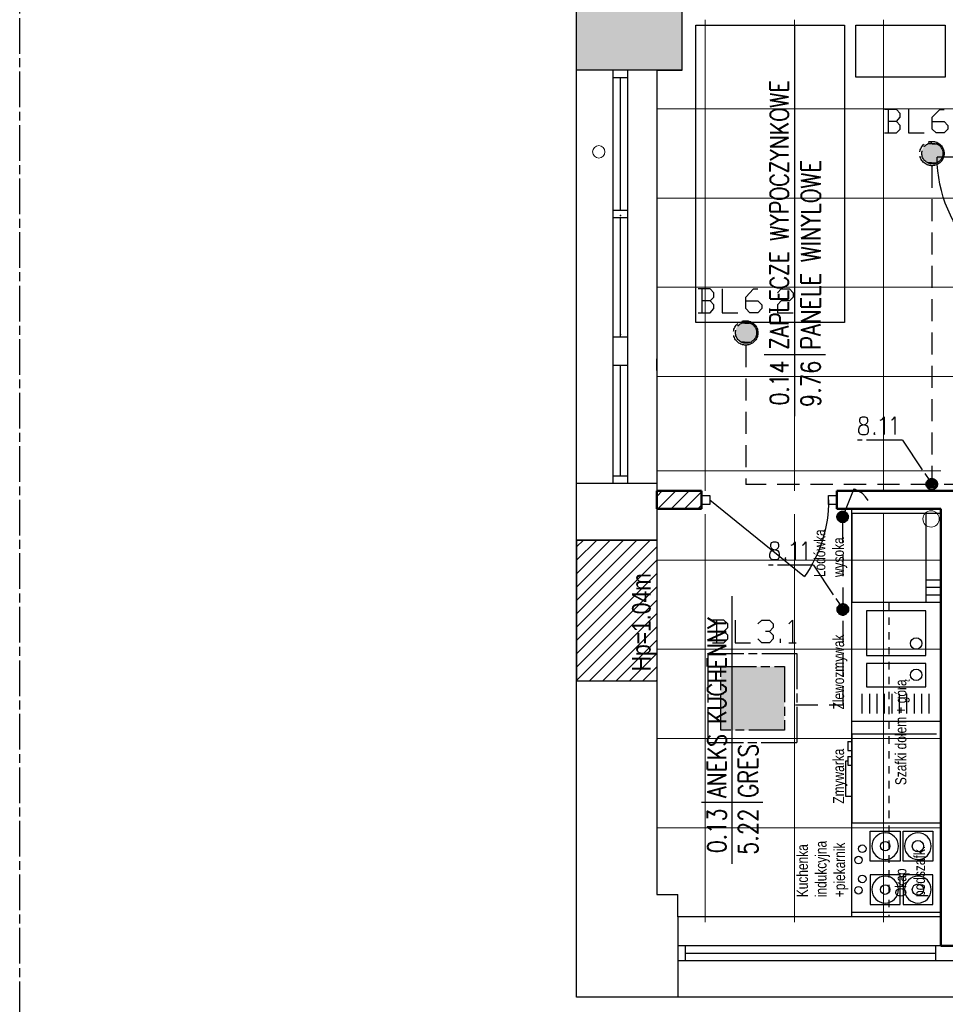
# Model space of a CAD drawing. Header units: millimetres. Extents: x 282377 to 1404227, y -783705 to 1038705.
# Tile 176 of 243: x 384150 to 384773, y 7166 to 7828. Entities that reach past the tile are written whole.
import ezdxf
from ezdxf.enums import TextEntityAlignment as Align

# ---------------------------------------------------------------- set-up
doc = ezdxf.new("R2010")
doc.units = ezdxf.units.MM
doc.linetypes.add('0.5_0.5', pattern=[1, 0.5, -0.5])
doc.linetypes.add('ACAD_ISO08W100', pattern=[36, 24, -3, 6, -3])
doc.layers.add('!!ELEKTRYKA', color=7, linetype='Continuous')
doc.styles.add('BIKTC', font='bikromsw.shx', dxfattribs={"width": 0.8})
doc.styles.add('BIKTS', font='bikromsw.shx', dxfattribs={"width": 0.85})
doc.styles.add('ROMANS', font='romans', dxfattribs={"width": 0.7})

# ---------------------------------------------------------------- blocks, each defined once
blk = doc.blocks.new('jamb')
blk.add_lwpolyline([(-0.5, -0.5), (-0.5, 0.5), (0.5, 0.5), (0.5, -0.5)], close=True)
blk = doc.blocks.new('dr1h901')
at = {"color": 7}
blk.add_line((-0.5, 0), (-0.5, 1), dxfattribs=at)
blk.add_line((0, 0.3622), (0, -0.2655))
blk.add_arc((-0.5, 0), 1, 0, 90, dxfattribs=at)
blk = doc.blocks.new('bikmet')
blk.add_line((0, 1.65), (0, -1.65))
at = {"style": 'ROMANS', "width": 0.8}
blk.add_attdef('NRPOM', text='', height=1, dxfattribs=at).set_placement((-0.333, 0.333), align=Align.RIGHT)
blk.add_attdef('NWAPOM', (0.25, 0.333), '', height=1, dxfattribs=at)
blk.add_attdef('RAREA', text='', height=1.042, dxfattribs=at).set_placement((-0.333, -0.333), align=Align.TOP_RIGHT)
blk.add_attdef('PODLOGA', text='', height=1.042, dxfattribs=at).set_placement((0.25, -0.333), align=Align.TOP_LEFT)

msp = doc.modelspace()

# ---------------------------------------------------------------- hatches: boundary and pattern name
at = {"layer": '!!ELEKTRYKA'}
h = msp.add_hatch(color=252, dxfattribs=at)
h.dxf.hatch_style = 1
h.paths.add_polyline_path([(384595.7, 7840.62), (384524.7, 7840.62), (384524.7, 7794.12), (384578.7, 7794.12), (384595.7, 7794.12)])

# ---------------------------------------------------------------- linework, layer by layer
at = {"layer": '!!ELEKTRYKA', "color": 252}
for p, q in [((384524.7, 7478.12), (384524.7, 9640.62)), ((384595.7, 7794.12), (384595.7, 7840.62)), ((384604.9, 7624.38), (384604.9, 7824.38)), ((384604.9, 7824.38), (384704.9, 7824.38)), ((384704.9, 7824.38), (384704.9, 7624.38)), ((384712.6, 7824.38), (384772.6, 7824.38)), ((384712.6, 7789.38), (384712.6, 7824.38)), ((384772.6, 7824.38), (384772.6, 7789.38)), ((384578.7, 7794.12), (384524.7, 7794.12)), ((384549.2, 7516.12), (384549.2, 7794.12)), ((384559.2, 7794.12), (384549.2, 7794.12)), ((384559.2, 7789.12), (384549.2, 7789.12)), ((384554.2, 7699.87), (384554.2, 7789.12)), ((384559.2, 7516.12), (384559.2, 7794.12)), ((384595.7, 7794.12), (384578.7, 7794.12)), ((384578.7, 7794.12), (384578.7, 7478.12)), ((384578.7, 7794.12), (384595.7, 7794.12)), ((384772.6, 7789.38), (384712.6, 7789.38)), ((384559.2, 7699.87), (384549.2, 7699.87)), ((384559.2, 7694.87), (384549.2, 7694.87)), ((384554.2, 7614.62), (384554.2, 7694.87)), ((384704.9, 7624.38), (384604.9, 7624.38)), ((384559.2, 7614.62), (384549.2, 7614.62)), ((384578.7, 7592.12), (384578.7, 7600.12)), ((384559.2, 7595.62), (384549.2, 7595.62)), ((384554.2, 7521.12), (384554.2, 7595.62)), ((384559.2, 7521.12), (384549.2, 7521.12)), ((384578.7, 7516.12), (384524.7, 7516.12)), ((384578.7, 7516.12), (384578.7, 7511.12)), ((384694.2, 7502.12), (384694.2, 7508.12)), ((384694.2, 7508.12), (384699.7, 7508.12)), ((384699.7, 7508.12), (384699.7, 7502.12)), ((384699.7, 7502.12), (384694.2, 7502.12)), ((384709.7, 7224.62), (384709.7, 7499.12)), ((384709.7, 7436.12), (384709.7, 7496.12)), ((384709.7, 7496.12), (384769.7, 7496.12)), ((384709.7, 7496.12), (384709.7, 7436.12)), ((384759.7, 7436.12), (384759.7, 7496.12)), ((384578.7, 7478.12), (384524.7, 7478.12)), ((384524.7, 7478.12), (384524.7, 7383.12)), ((384524.7, 7478.12), (384578.7, 7478.12)), ((384524.7, 7383.12), (384524.7, 7478.12)), ((384578.7, 7478.12), (384578.7, 7383.12)), ((384578.7, 7478.12), (384578.7, 7383.12)), ((384769.7, 7451.12), (384759.7, 7451.12)), ((384769.7, 7446.12), (384759.7, 7446.12)), ((384769.7, 7441.12), (384759.7, 7441.12)), ((384769.7, 7436.12), (384709.7, 7436.12)), ((384719.56, 7430.56), (384719.56, 7400.56)), ((384759.56, 7430.56), (384719.56, 7430.56)), ((384759.56, 7400.56), (384759.56, 7430.56)), ((384719.56, 7400.56), (384759.56, 7400.56)), ((384719.56, 7395.01), (384719.56, 7379.4)), ((384759.56, 7395.01), (384719.56, 7395.01)), ((384759.56, 7379.4), (384759.56, 7395.01)), ((384524.7, 7170.62), (384524.7, 7383.12)), ((384578.7, 7383.12), (384524.7, 7383.12)), ((384578.7, 7383.12), (384524.7, 7383.12)), ((384578.7, 7383.12), (384578.7, 7239.62)), ((384719.56, 7379.4), (384759.56, 7379.4)), ((384716.64, 7374.66), (384716.64, 7361.49)), ((384721.64, 7374.66), (384721.64, 7361.49)), ((384726.64, 7374.66), (384726.64, 7361.49)), ((384731.64, 7374.66), (384731.64, 7361.49)), ((384736.64, 7374.66), (384736.64, 7361.49)), ((384741.64, 7374.66), (384741.64, 7361.49)), ((384746.64, 7374.66), (384746.64, 7361.49)), ((384751.64, 7374.66), (384751.64, 7361.49)), ((384756.64, 7374.66), (384756.64, 7361.49)), ((384761.64, 7374.66), (384761.64, 7361.49)), ((384769.7, 7356.12), (384709.7, 7356.12)), ((384766.7, 7347.62), (384709.7, 7347.62)), ((384709.7, 7347.62), (384709.7, 7287.62)), ((384707.2, 7342.62), (384709.7, 7342.62)), ((384707.2, 7342.62), (384707.2, 7336.62)), ((384707.2, 7336.62), (384709.7, 7336.62)), ((384707.2, 7332.62), (384709.7, 7332.62)), ((384707.2, 7332.62), (384707.2, 7326.62)), ((384705.7, 7305.62), (384705.7, 7329.62)), ((384705.7, 7329.62), (384707.2, 7329.62)), ((384707.2, 7326.62), (384709.7, 7326.62)), ((384709.7, 7305.62), (384705.7, 7305.62)), ((384769.7, 7287.62), (384709.7, 7287.62)), ((384769.7, 7287.62), (384709.7, 7287.62)), ((384722.24, 7262.24), (384722.24, 7282.24)), ((384722.24, 7282.24), (384742.24, 7282.24)), ((384742.24, 7282.24), (384742.24, 7262.24)), ((384744.24, 7262.24), (384744.24, 7282.24)), ((384744.24, 7282.24), (384764.24, 7282.24)), ((384764.24, 7282.24), (384764.24, 7262.24)), ((384742.24, 7262.24), (384722.24, 7262.24)), ((384764.24, 7262.24), (384744.24, 7262.24)), ((384742.24, 7252.99), (384722.24, 7252.99)), ((384722.24, 7252.99), (384722.24, 7232.99)), ((384742.24, 7232.99), (384742.24, 7252.99)), ((384764.24, 7252.99), (384744.24, 7252.99)), ((384744.24, 7252.99), (384744.24, 7232.99)), ((384764.24, 7232.99), (384764.24, 7252.99)), ((384578.7, 7239.62), (384592.7, 7239.62)), ((384592.7, 7224.62), (384592.7, 7239.62)), ((384722.24, 7232.99), (384742.24, 7232.99)), ((384744.24, 7232.99), (384764.24, 7232.99)), ((384769.7, 7227.62), (384709.7, 7227.62)), ((384769.7, 7227.62), (384709.7, 7227.62)), ((384769.7, 7224.62), (384592.7, 7224.62)), ((384592.7, 7224.62), (384592.7, 7170.62)), ((384592.7, 7205.12), (384592.7, 7195.12)), ((385148.2, 7205.12), (384592.7, 7205.12)), ((384597.7, 7205.12), (384597.7, 7195.12)), ((384766.2, 7200.12), (384597.7, 7200.12)), ((384766.2, 7195.12), (384766.2, 7205.12)), ((385148.2, 7195.12), (384592.7, 7195.12)), ((385985.7, 7170.62), (384524.7, 7170.62))]:
    msp.add_line(p, q, dxfattribs=at)
at = {"layer": '!!ELEKTRYKA', "color": 252, "lineweight": 15, "ltscale": 15}
for p, q in [((384611.2, 7828.12), (384611.2, 7511.12)), ((384671.2, 7828.12), (384671.2, 7511.12)), ((384731.2, 7828.12), (384731.2, 7511.12)), ((384851.2, 7768.12), (384578.7, 7768.12)), ((384851.2, 7708.12), (384578.7, 7708.12)), ((384851.2, 7648.12), (384578.7, 7648.12)), ((384951.7, 7588.12), (384578.7, 7588.12)), ((384769.7, 7524.62), (384578.7, 7524.62)), ((384611.2, 7495.62), (384611.2, 7221.12)), ((384671.2, 7495.62), (384671.2, 7221.12)), ((384731.2, 7495.62), (384731.2, 7221.12)), ((384769.7, 7464.62), (384578.7, 7464.62)), ((384769.7, 7404.62), (384578.7, 7404.62)), ((384769.7, 7344.62), (384578.7, 7344.62)), ((384769.7, 7284.62), (384578.7, 7284.62))]:
    msp.add_line(p, q, dxfattribs=at)
at = {"layer": '!!ELEKTRYKA', "color": 7}
for p, q in [((384671.47, 7561.51), (384671.47, 7823.92)), ((384629.36, 7260.3), (384629.36, 7440.44))]:
    msp.add_line(p, q, dxfattribs=at)
at = {"layer": '!!ELEKTRYKA', "color": 252, "lineweight": 50}
for p, q in [((384578.7, 7511.12), (384608.7, 7511.12)), ((384578.7, 7511.12), (384578.7, 7499.12)), ((384608.7, 7499.12), (384608.7, 7511.12)), ((384699.7, 7511.12), (384789.7, 7511.12)), ((384699.7, 7499.12), (384699.7, 7511.12)), ((384578.7, 7499.12), (384608.7, 7499.12)), ((384699.7, 7499.12), (384769.7, 7499.12)), ((384769.7, 7205.12), (384769.7, 7499.12)), ((384769.7, 7205.12), (384781.7, 7205.12))]:
    msp.add_line(p, q, dxfattribs=at)
at = {"layer": '!!ELEKTRYKA', "color": 252, "linetype": 'Continuous', "lineweight": 18}
for p, q in [((384578.7, 7507.48), (384582.33, 7511.12)), ((384579.31, 7499.12), (384591.31, 7511.12)), ((384588.29, 7499.12), (384600.29, 7511.12)), ((384597.27, 7499.12), (384608.7, 7510.54)), ((384606.25, 7499.12), (384608.7, 7501.56)), ((384524.7, 7473.47), (384529.34, 7478.12)), ((384524.7, 7464.49), (384538.32, 7478.12)), ((384524.7, 7455.51), (384547.3, 7478.12)), ((384524.7, 7446.53), (384556.28, 7478.12)), ((384524.7, 7437.55), (384565.26, 7478.12)), ((384524.7, 7428.57), (384574.24, 7478.12)), ((384524.7, 7419.59), (384578.7, 7473.59)), ((384524.7, 7410.61), (384578.7, 7464.61)), ((384524.7, 7401.63), (384578.7, 7455.63)), ((384524.7, 7392.65), (384578.7, 7446.65)), ((384524.7, 7383.67), (384578.7, 7437.67)), ((384533.12, 7383.12), (384578.7, 7428.69)), ((384542.1, 7383.12), (384578.7, 7419.71)), ((384551.08, 7383.12), (384578.7, 7410.73)), ((384560.06, 7383.12), (384578.7, 7401.75)), ((384569.04, 7383.12), (384578.7, 7392.77)), ((384578.03, 7383.12), (384578.7, 7383.79))]:
    msp.add_line(p, q, dxfattribs=at)
at = {"layer": '!!ELEKTRYKA', "color": 252, "lineweight": 20}
for p, q in [((384608.7, 7511.12), (384608.7, 7499.12)), ((384699.7, 7511.12), (384699.7, 7499.12))]:
    msp.add_line(p, q, dxfattribs=at)
at = {"layer": '!!ELEKTRYKA', "color": 252, "extrusion": (0, 0, -1)}
msp.add_line((384614.2, 7505.12), (384677.96, 7453.55), dxfattribs=at)
at = {"layer": '!!ELEKTRYKA', "color": 252, "lineweight": 0}
msp.add_line((384769.7, 7436.12), (384769.7, 7496.12), dxfattribs=at)
at = {"layer": '!!ELEKTRYKA', "color": 252, "linetype": '0.5_0.5', "ltscale": 10}
msp.add_line((384734.7, 7436.12), (384734.7, 7224.62), dxfattribs=at)
at = {"layer": '!!ELEKTRYKA', "color": 7, "linetype": 'ACAD_ISO08W100', "lineweight": -3}
msp.add_lwpolyline([(384150.04, 10317.09), (387980.04, 10317.09), (387980.04, 6257.21), (384150.04, 6257.21)], close=True, dxfattribs=at)
at = {"layer": '!!ELEKTRYKA', "color": 5, "linetype": 'ACAD_ISO08W100', "lineweight": -3}
for points in [[(384739.78, 7759.6), (384742.34, 7762.56), (384742.34, 7765.1), (384739.78, 7767.64), (384731.74, 7767.64)], [(384734.23, 7767.65), (384734.23, 7751.98)], [(384747.82, 7767.64), (384747.82, 7751.98), (384758.4, 7751.98)], [(384763.9, 7759.6), (384771.91, 7759.6), (384774.46, 7757.06), (384774.46, 7754.52), (384771.91, 7751.98), (384766.45, 7751.98), (384763.9, 7754.52), (384763.9, 7762.57), (384769, 7767.64), (384771.91, 7767.64)], [(384731.74, 7751.98), (384739.78, 7751.98), (384742.34, 7754.52), (384742.34, 7757.06), (384739.78, 7759.6), (384734.3, 7759.6)], [(384763.69, 7729.9), (384763.69, 7715.08)], [(384763.69, 7707.46), (384763.69, 7692.64)], [(384763.69, 7685.02), (384763.69, 7670.2)], [(384763.69, 7662.58), (384763.69, 7647.77)], [(384614.48, 7638.94), (384616.99, 7641.48), (384616.99, 7644.45), (384614.48, 7646.99), (384606.43, 7646.99)], [(384608.98, 7646.99), (384608.98, 7630.9)], [(384622.51, 7646.99), (384622.51, 7630.91), (384633.12, 7630.91)], [(384638.59, 7638.95), (384646.61, 7638.95), (384649.19, 7636.41), (384649.19, 7633.87), (384646.61, 7630.9), (384641.16, 7630.9), (384638.59, 7633.87), (384638.59, 7641.49), (384643.67, 7646.99), (384646.61, 7646.99)], [(384659.77, 7644.45), (384662.34, 7646.99), (384667.78, 7646.99), (384670.35, 7644.45), (384670.35, 7641.49), (384667.78, 7638.95), (384662.34, 7638.95), (384659.77, 7636.4), (384659.77, 7630.91), (384670.35, 7630.91)], [(384606.43, 7630.9), (384614.48, 7630.9), (384616.99, 7633.86), (384616.99, 7636.4), (384614.48, 7638.94), (384608.94, 7638.94)], [(384763.69, 7640.15), (384763.69, 7625.33)], [(384654.67, 7630.9), (384654.67, 7633.87)], [(384763.69, 7617.71), (384763.69, 7602.89)], [(384638.39, 7609.25), (384638.39, 7594.43)], [(384763.69, 7595.27), (384763.69, 7580.45)], [(384638.39, 7586.81), (384638.39, 7571.99)], [(384763.69, 7572.84), (384763.69, 7558.02)], [(384638.39, 7564.37), (384638.39, 7549.55)], [(384728.96, 7558.86), (384730.22, 7559.29), (384731.49, 7560.98), (384731.49, 7549.13)], [(384736.55, 7558.87), (384737.39, 7559.29), (384738.66, 7560.99), (384738.66, 7549.13)], [(384725.1, 7550.4), (384724.68, 7549.55), (384725.1, 7549.13), (384725.52, 7549.55)], [(384763.69, 7550.4), (384763.69, 7535.58)], [(384743.78, 7545.32), (384713.7, 7545.32)], [(384743.79, 7545.32), (384763.7, 7515.68)], [(384638.39, 7541.94), (384638.39, 7527.12)], [(384763.69, 7527.96), (384763.69, 7515.47)], [(384638.39, 7519.5), (384638.39, 7515.48)], [(384652.07, 7515.48), (384638.39, 7515.48)], [(384674.49, 7515.47), (384659.68, 7515.47)], [(384696.92, 7515.47), (384682.11, 7515.47)], [(384703.8, 7476.31), (384703.8, 7493.66), (384711.44, 7512.71)], [(384719.35, 7515.47), (384704.53, 7515.47)], [(384720.71, 7504.67), (384719.01, 7507.21), (384716.89, 7509.33), (384714.35, 7511.02), (384711.8, 7512.3)], [(384741.77, 7515.47), (384726.96, 7515.47)], [(384764.2, 7515.47), (384749.39, 7515.47)], [(384786.63, 7515.47), (384771.81, 7515.47)], [(384669.08, 7474.78), (384670.35, 7475.21), (384671.62, 7476.9), (384671.62, 7465.05)], [(384676.67, 7474.79), (384677.52, 7475.21), (384678.78, 7476.91), (384678.78, 7465.05)], [(384665.23, 7466.32), (384664.8, 7465.47), (384665.23, 7465.05), (384665.65, 7465.47)], [(384703.8, 7468.69), (384703.8, 7453.87)], [(384683.91, 7461.24), (384653.83, 7461.24)], [(384683.92, 7461.24), (384703.83, 7431.6)], [(384703.8, 7446.25), (384703.8, 7431.43)], [(384623.76, 7416.69), (384626.34, 7419.23), (384626.34, 7421.77), (384623.76, 7424.31), (384616.16, 7424.31)], [(384618.71, 7424.31), (384618.71, 7409.07)], [(384631.41, 7424.31), (384631.41, 7409.07), (384641.58, 7409.07)], [(384646.66, 7421.77), (384649.24, 7424.31), (384654.31, 7424.31), (384656.81, 7421.77), (384656.81, 7419.23), (384654.31, 7416.69), (384651.74, 7416.69)], [(384667.36, 7421.77), (384669.93, 7424.31), (384669.93, 7409.07)], [(384703.8, 7423.81), (384703.8, 7408.99)], [(384616.16, 7409.07), (384623.76, 7409.07), (384626.34, 7411.61), (384626.34, 7414.15), (384623.76, 7416.69), (384618.67, 7416.69)], [(384654.31, 7416.69), (384656.81, 7414.15), (384656.81, 7411.61), (384654.31, 7409.07), (384649.24, 7409.07), (384646.66, 7411.61)], [(384661.84, 7409.07), (384661.84, 7411.62)], [(384667.36, 7409.07), (384672.43, 7409.07)], [(384703.8, 7401.38), (384703.8, 7386.56)], [(384703.8, 7378.94), (384703.8, 7367.16)], [(384686.84, 7367.16), (384672.02, 7367.16)], [(384703.8, 7367.16), (384694.45, 7367.16)]]:
    msp.add_lwpolyline(points, dxfattribs=at)
for points in [[(384716.67, 7560.72), (384715.42, 7560.35), (384714.99, 7559.04), (384714.99, 7557.79), (384715.42, 7556.92), (384716.23, 7556.11), (384718.35, 7555.67), (384719.66, 7555.24), (384720.47, 7553.99), (384720.9, 7552.69), (384720.9, 7551), (384720.47, 7550.13), (384720.03, 7549.32), (384718.79, 7548.89), (384716.67, 7548.89), (384715.42, 7549.32), (384714.99, 7550.13), (384714.55, 7551), (384714.55, 7552.69), (384714.99, 7553.99), (384715.8, 7555.24), (384717.54, 7555.67), (384719.22, 7556.11), (384720.03, 7556.92), (384720.47, 7557.79), (384720.47, 7559.04), (384720.03, 7560.35), (384718.79, 7560.72)], [(384656.79, 7476.64), (384655.55, 7476.27), (384655.11, 7474.96), (384655.11, 7473.71), (384655.55, 7472.84), (384656.36, 7472.03), (384658.48, 7471.59), (384659.78, 7471.16), (384660.59, 7469.91), (384661.03, 7468.61), (384661.03, 7466.92), (384660.59, 7466.05), (384660.16, 7465.24), (384658.91, 7464.81), (384656.79, 7464.81), (384655.55, 7465.24), (384655.11, 7466.05), (384654.68, 7466.92), (384654.68, 7468.61), (384655.11, 7469.91), (384655.92, 7471.16), (384657.67, 7471.59), (384659.35, 7472.03), (384660.16, 7472.84), (384660.59, 7473.71), (384660.59, 7474.96), (384660.16, 7476.27), (384658.91, 7476.64)], [(384706.32, 7428.64), (384705.9, 7428.21), (384705.05, 7427.79), (384704.21, 7427.37), (384703.37, 7427.37), (384702.95, 7427.79), (384702.1, 7427.79), (384701.26, 7428.21), (384700.84, 7429.06), (384700.42, 7429.49), (384700, 7430.33), (384700, 7431.18), (384700, 7431.61), (384700, 7432.45), (384700.42, 7433.3), (384700.84, 7433.72), (384701.26, 7434.57), (384702.1, 7434.99), (384702.53, 7434.99), (384703.37, 7435.41), (384704.21, 7435.41), (384705.05, 7434.99), (384705.48, 7434.99), (384706.32, 7434.57), (384706.74, 7434.14), (384707.16, 7433.3), (384707.64, 7432.45), (384707.64, 7432.03), (384707.64, 7431.18), (384707.64, 7430.33), (384707.16, 7429.49), (384706.74, 7429.06)], [(384613.19, 7401.87), (384672.88, 7401.87), (384672.88, 7341.76), (384613.19, 7341.76)], [(384621.68, 7392.98), (384664.44, 7392.98), (384664.44, 7350.22), (384621.68, 7350.22)]]:
    msp.add_lwpolyline(points, close=True, dxfattribs=at)
at = {"layer": '!!ELEKTRYKA', "color": 252, "lineweight": 20}
msp.add_circle((384539.58, 7739.25), 4.17, dxfattribs=at)
at = {"layer": '!!ELEKTRYKA', "color": 5, "linetype": 'ACAD_ISO08W100', "lineweight": -3}
for centre, radius in [((384763.69, 7738.1), 8.2), ((384763.99, 7738.2), 7.1), ((384638.39, 7617.46), 8.22), ((384638.67, 7617.57), 7.11), ((384763.57, 7515.7), 3.83), ((384763.57, 7515.7), 3.83), ((384703.63, 7493.69), 3.83), ((384703.63, 7493.69), 3.83)]:
    msp.add_circle(centre, radius, dxfattribs=at)
at = {"layer": '!!ELEKTRYKA', "color": 252, "linetype": 'Continuous', "lineweight": 20, "ltscale": 25}
msp.add_circle((384763.11, 7492.34), 5.5, dxfattribs=at)
at = {"layer": '!!ELEKTRYKA', "color": 252}
for centre, radius in [((384753.08, 7408.59), 3.83), ((384753.08, 7387.42), 3.83), ((384716.84, 7270.5), 2.54), ((384732.24, 7272.24), 3.18), ((384754.24, 7272.24), 3.81), ((384714.3, 7262.88), 2.54), ((384716.84, 7250.18), 2.54), ((384714.3, 7242.56), 2.54), ((384732.24, 7242.99), 3.18), ((384754.24, 7242.99), 3.81)]:
    msp.add_circle(centre, radius, dxfattribs=at)
at = {"layer": '!!ELEKTRYKA', "color": 252, "extrusion": (0, 0, -1)}
msp.add_arc((-384604.2, 7505.12), 90, 180, 214.95948, dxfattribs=at)
at = {"layer": '!!ELEKTRYKA', "color": 252}
for centre, start, end in [((384732.24, 7272.24), 90, 270), ((384732.24, 7272.24), 270, 90), ((384754.24, 7272.24), 90, 270), ((384754.24, 7272.24), 270, 90), ((384732.24, 7242.99), 90, 270), ((384732.24, 7242.99), 270, 90), ((384754.24, 7242.99), 90, 270), ((384754.24, 7242.99), 270, 90)]:
    msp.add_arc(centre, 9, start, end, dxfattribs=at)
for p in [(384554.2, 7696.45), (384554.2, 7696.45), (384554.2, 7696.45), (384554.2, 7696.45), (384554.2, 7616.28), (384554.2, 7616.28), (384554.2, 7616.28), (384554.2, 7616.28)]:
    msp.add_point(p, dxfattribs=at)
at = {"layer": '!!ELEKTRYKA', "color": 5, "linetype": 'ACAD_ISO08W100', "lineweight": -3}
for points in [[(384757.99, 7742.25), (384770.23, 7741.4), (384757.55, 7741.4)], [(384758.84, 7743.09), (384769.41, 7742.67), (384757.97, 7742.67)], [(384757.97, 7742.67), (384769.85, 7742.25), (384757.97, 7742.25)], [(384757.97, 7742.67), (384769.41, 7742.67), (384769.85, 7742.25)], [(384757.97, 7742.25), (384769.85, 7742.25), (384770.21, 7741.4)], [(384759.23, 7743.51), (384768.92, 7743.09), (384758.79, 7743.09)], [(384758.79, 7743.09), (384768.92, 7743.09), (384769.36, 7742.67)], [(384759.65, 7743.94), (384768.54, 7743.52), (384759.21, 7743.52)], [(384759.21, 7743.52), (384768.54, 7743.52), (384768.97, 7743.09)], [(384760.13, 7744.35), (384768.14, 7743.93), (384759.69, 7743.93)], [(384759.69, 7743.93), (384768.14, 7743.93), (384768.58, 7743.51)], [(384760.98, 7744.78), (384767.32, 7744.36), (384760.11, 7744.36)], [(384760.11, 7744.36), (384767.32, 7744.36), (384768.12, 7743.93)], [(384761.37, 7745.21), (384766.84, 7744.78), (384760.93, 7744.78)], [(384760.93, 7744.78), (384766.84, 7744.78), (384767.27, 7744.36)], [(384761.35, 7745.21), (384766.01, 7745.21), (384766.89, 7744.79)], [(384757.16, 7740.13), (384770.72, 7739.7), (384756.72, 7739.7)], [(384756.72, 7739.7), (384771.08, 7738.85), (384756.72, 7738.85)], [(384756.72, 7739.7), (384770.72, 7739.7), (384771.08, 7738.85)], [(384756.72, 7738.85), (384771.08, 7738.43), (384756.72, 7738.43)], [(384756.72, 7738.85), (384771.08, 7738.85), (384771.08, 7738.43)], [(384756.72, 7738.43), (384771.08, 7737.58), (384756.72, 7737.58)], [(384756.72, 7738.43), (384771.08, 7738.43), (384771.08, 7737.58)], [(384756.72, 7737.58), (384770.72, 7736.74), (384756.72, 7736.74)], [(384756.72, 7737.58), (384771.08, 7737.58), (384770.72, 7736.74)], [(384756.72, 7736.74), (384770.72, 7736.31), (384757.16, 7736.31)], [(384756.72, 7736.74), (384770.72, 7736.74), (384770.72, 7736.31)], [(384757.58, 7741.4), (384770.26, 7740.98), (384757.14, 7740.98)], [(384757.14, 7740.98), (384770.7, 7740.12), (384757.14, 7740.12)], [(384757.14, 7740.98), (384770.26, 7740.98), (384770.7, 7740.12)], [(384757.14, 7740.12), (384770.7, 7740.12), (384770.7, 7739.7)], [(384757.14, 7736.32), (384770.26, 7735.47), (384757.14, 7735.47)], [(384757.14, 7736.32), (384770.7, 7736.32), (384770.26, 7735.47)], [(384757.14, 7735.47), (384770.26, 7735.05), (384757.58, 7735.05)], [(384757.14, 7735.47), (384770.26, 7735.47), (384770.26, 7735.05)], [(384757.55, 7741.4), (384770.23, 7741.4), (384770.23, 7740.97)], [(384757.55, 7735.04), (384769.8, 7734.2), (384757.99, 7734.2)], [(384757.55, 7735.04), (384770.23, 7735.04), (384769.8, 7734.2)], [(384757.97, 7734.2), (384769.41, 7733.78), (384757.97, 7733.78)], [(384757.97, 7734.2), (384769.85, 7734.2), (384769.41, 7733.78)], [(384757.97, 7733.78), (384768.97, 7733.36), (384758.84, 7733.36)], [(384757.97, 7733.78), (384769.41, 7733.78), (384768.97, 7733.36)], [(384758.79, 7733.35), (384768.56, 7732.93), (384759.23, 7732.93)], [(384758.79, 7733.35), (384768.92, 7733.35), (384768.56, 7732.93)], [(384759.21, 7732.93), (384768.1, 7732.51), (384759.65, 7732.51)], [(384759.21, 7732.93), (384768.54, 7732.93), (384768.1, 7732.51)], [(384759.69, 7732.5), (384767.34, 7732.08), (384760.13, 7732.08)], [(384759.69, 7732.5), (384768.14, 7732.5), (384767.34, 7732.08)], [(384760.11, 7732.08), (384766.88, 7731.65), (384760.98, 7731.65)], [(384760.11, 7732.08), (384767.32, 7732.08), (384766.88, 7731.65)], [(384761.35, 7731.66), (384765.57, 7731.24), (384762.22, 7731.24)], [(384761.35, 7731.66), (384766.01, 7731.66), (384765.57, 7731.24)], [(384633.92, 7622.86), (384643.64, 7622.44), (384633.48, 7622.44)], [(384634.34, 7623.28), (384643.17, 7622.86), (384633.89, 7622.86)], [(384633.89, 7622.86), (384643.17, 7622.86), (384643.62, 7622.44)], [(384634.82, 7623.7), (384642.85, 7623.28), (384634.38, 7623.28)], [(384634.38, 7623.28), (384642.85, 7623.28), (384643.29, 7622.86)], [(384635.68, 7624.13), (384642.01, 7623.7), (384634.79, 7623.7)], [(384634.79, 7623.7), (384642.01, 7623.7), (384642.82, 7623.28)], [(384635.62, 7624.13), (384641.51, 7624.13), (384641.95, 7623.71)], [(384636.92, 7624.56), (384640.67, 7624.13), (384636.03, 7624.13)], [(384636.86, 7624.56), (384640.25, 7624.56), (384640.69, 7624.13)], [(384631.85, 7619.47), (384645.41, 7618.62), (384631.41, 7618.62)], [(384631.41, 7618.62), (384645.78, 7618.2), (384631.41, 7618.2)], [(384631.41, 7618.62), (384645.41, 7618.62), (384645.78, 7618.2)], [(384631.41, 7618.2), (384645.78, 7617.35), (384631.41, 7617.35)], [(384631.41, 7618.2), (384645.78, 7618.2), (384645.78, 7617.35)], [(384631.41, 7617.35), (384645.78, 7616.93), (384631.41, 7616.93)], [(384631.41, 7617.35), (384645.78, 7617.35), (384645.78, 7616.93)], [(384631.41, 7616.93), (384645.41, 7616.09), (384631.41, 7616.09)], [(384631.41, 7616.93), (384645.78, 7616.93), (384645.41, 7616.09)], [(384631.41, 7616.09), (384645.41, 7615.66), (384631.85, 7615.66)], [(384631.41, 7616.09), (384645.41, 7616.09), (384645.41, 7615.66)], [(384632.27, 7620.74), (384644.94, 7620.32), (384631.82, 7620.32)], [(384631.82, 7620.32), (384645.38, 7619.48), (384631.82, 7619.48)], [(384631.82, 7620.32), (384644.94, 7620.32), (384645.38, 7619.48)], [(384631.82, 7619.48), (384645.38, 7619.48), (384645.38, 7618.63)], [(384632.68, 7621.17), (384644.91, 7620.74), (384632.24, 7620.74)], [(384632.24, 7620.74), (384644.91, 7620.74), (384644.91, 7620.32)], [(384633.46, 7622.44), (384644.07, 7622.02), (384632.65, 7622.02)], [(384632.65, 7622.02), (384644.51, 7621.17), (384632.65, 7621.17)], [(384632.65, 7622.02), (384644.07, 7622.02), (384644.51, 7621.17)], [(384632.65, 7621.17), (384644.51, 7621.17), (384644.95, 7620.74)], [(384633.48, 7622.44), (384643.64, 7622.44), (384644.09, 7622.02)], [(384631.82, 7615.66), (384644.94, 7614.81), (384631.82, 7614.81)], [(384631.82, 7615.66), (384645.38, 7615.66), (384644.94, 7614.81)], [(384631.82, 7614.81), (384644.94, 7614.39), (384632.27, 7614.39)], [(384631.82, 7614.81), (384644.94, 7614.81), (384644.94, 7614.39)], [(384632.24, 7614.39), (384644.54, 7613.55), (384632.68, 7613.55)], [(384632.24, 7614.39), (384644.91, 7614.39), (384644.54, 7613.55)], [(384632.65, 7613.55), (384644.07, 7613.13), (384632.65, 7613.13)], [(384632.65, 7613.55), (384644.51, 7613.55), (384644.07, 7613.13)], [(384632.65, 7613.13), (384643.63, 7612.7), (384633.46, 7612.7)], [(384632.65, 7613.13), (384644.07, 7613.13), (384643.63, 7612.7)], [(384633.48, 7612.7), (384643.2, 7612.28), (384633.92, 7612.28)], [(384633.48, 7612.7), (384643.64, 7612.7), (384643.2, 7612.28)], [(384633.89, 7612.28), (384642.81, 7611.85), (384634.34, 7611.85)], [(384633.89, 7612.28), (384643.17, 7612.28), (384642.81, 7611.85)], [(384634.38, 7611.85), (384641.96, 7611.43), (384634.82, 7611.43)], [(384634.38, 7611.85), (384642.85, 7611.85), (384641.96, 7611.43)], [(384634.79, 7611.43), (384641.57, 7611.01), (384635.68, 7611.01)], [(384634.79, 7611.43), (384642.01, 7611.43), (384641.57, 7611.01)], [(384635.62, 7611.01), (384640.7, 7610.58), (384636.06, 7610.58)], [(384635.62, 7611.01), (384641.51, 7611.01), (384640.7, 7610.58)], [(384637.34, 7610.58), (384639.48, 7610.58), (384639.04, 7610.16)], [(384767.51, 7517.37), (384759.88, 7516.52), (384767.51, 7516.52)], [(384767.51, 7517.37), (384760.3, 7517.37), (384759.88, 7516.52)], [(384767.08, 7517.79), (384760.29, 7517.37), (384767.5, 7517.37)], [(384767.08, 7517.79), (384760.71, 7517.79), (384760.29, 7517.37)], [(384766.66, 7518.64), (384760.71, 7517.8), (384767.08, 7517.8)], [(384766.66, 7518.64), (384761.13, 7518.64), (384760.71, 7517.8)], [(384765.81, 7519.07), (384761.12, 7518.65), (384766.65, 7518.65)], [(384765.81, 7519.07), (384761.54, 7519.07), (384761.12, 7518.65)], [(384764.53, 7519.49), (384762.43, 7519.07), (384765.37, 7519.07)], [(384764.53, 7519.49), (384763.27, 7519.49), (384762.43, 7519.07)], [(384767.51, 7516.52), (384759.88, 7515.68), (384767.51, 7515.68)], [(384767.51, 7516.52), (384759.88, 7516.52), (384759.88, 7515.68)], [(384767.51, 7515.68), (384759.88, 7515.26), (384767.51, 7515.26)], [(384767.51, 7515.68), (384759.88, 7515.68), (384759.88, 7515.26)], [(384767.51, 7515.26), (384759.88, 7515.26), (384760.3, 7514.41)], [(384767.5, 7515.25), (384760.29, 7514.41), (384767.5, 7514.41)], [(384767.5, 7514.41), (384760.29, 7513.56), (384767.08, 7513.56)], [(384767.5, 7514.41), (384760.29, 7514.41), (384760.29, 7513.56)], [(384767.08, 7513.56), (384760.29, 7513.56), (384760.71, 7513.14)], [(384767.08, 7513.56), (384760.71, 7513.14), (384766.66, 7513.14)], [(384766.66, 7513.14), (384760.71, 7513.14), (384761.55, 7512.72)], [(384766.64, 7513.14), (384761.54, 7512.72), (384766.22, 7512.72)], [(384705.93, 7497.05), (384700.83, 7496.63), (384706.35, 7496.63)], [(384705.93, 7497.05), (384701.68, 7497.05), (384700.83, 7496.63)], [(384705.06, 7497.48), (384701.66, 7497.05), (384705.91, 7497.05)], [(384705.06, 7497.48), (384702.09, 7497.48), (384701.66, 7497.05)], [(384703.75, 7497.9), (384702.9, 7497.48), (384704.18, 7497.48)], [(384706.73, 7496.21), (384699.94, 7495.36), (384707.15, 7495.36)], [(384706.73, 7496.21), (384700.36, 7496.21), (384699.94, 7495.36)], [(384707.15, 7495.36), (384699.94, 7494.94), (384707.58, 7494.94)], [(384707.15, 7495.36), (384699.94, 7495.36), (384699.94, 7494.94)], [(384707.58, 7494.94), (384699.94, 7494.1), (384707.58, 7494.1)], [(384707.58, 7494.94), (384699.94, 7494.94), (384699.94, 7494.1)], [(384707.58, 7494.1), (384699.94, 7493.25), (384707.58, 7493.25)], [(384707.58, 7494.1), (384699.94, 7494.1), (384699.94, 7493.25)], [(384707.58, 7493.25), (384699.94, 7492.4), (384707.15, 7492.4)], [(384707.58, 7493.25), (384699.94, 7493.25), (384699.94, 7492.4)], [(384707.15, 7492.4), (384699.94, 7492.4), (384700.36, 7491.98)], [(384706.36, 7496.62), (384700.42, 7496.2), (384706.79, 7496.2)], [(384706.36, 7496.62), (384700.84, 7496.62), (384700.42, 7496.2)], [(384707.21, 7492.39), (384700.42, 7491.97), (384707.21, 7491.97)], [(384707.21, 7491.97), (384700.42, 7491.97), (384700.84, 7491.12)], [(384707.2, 7491.97), (384700.83, 7491.12), (384706.78, 7491.12)], [(384706.78, 7491.12), (384700.83, 7491.12), (384701.26, 7490.7)], [(384706.77, 7491.12), (384701.25, 7490.7), (384705.92, 7490.7)], [(384705.92, 7490.7), (384701.25, 7490.7), (384702.1, 7490.28)], [(384705.9, 7490.71), (384702.08, 7490.28), (384705.47, 7490.28)], [(384704.61, 7490.28), (384702.49, 7490.28), (384703.34, 7489.86)], [(384704.66, 7490.27), (384703.39, 7489.85), (384704.24, 7489.85)], [(384700.42, 7433.3), (384707.64, 7432.87), (384700, 7432.87)], [(384700, 7432.87), (384707.64, 7432.03), (384700, 7432.03)], [(384700, 7432.87), (384707.64, 7432.87), (384707.64, 7432.03)], [(384700, 7432.03), (384707.64, 7431.18), (384700, 7431.18)], [(384700, 7432.03), (384707.64, 7432.03), (384707.64, 7431.18)], [(384700, 7431.18), (384707.64, 7430.33), (384700, 7430.33)], [(384700, 7431.18), (384707.64, 7431.18), (384707.64, 7430.33)], [(384700.83, 7434.14), (384707.16, 7433.3), (384700.41, 7433.3)], [(384700.41, 7433.3), (384707.16, 7433.3), (384707.58, 7432.87)], [(384701.25, 7434.57), (384706.73, 7434.14), (384700.82, 7434.14)], [(384700.82, 7434.14), (384706.73, 7434.14), (384707.15, 7433.3)], [(384702.08, 7435), (384706.3, 7434.57), (384701.24, 7434.57)], [(384701.24, 7434.57), (384706.3, 7434.57), (384706.72, 7434.15)], [(384702.07, 7434.99), (384705.44, 7434.99), (384706.28, 7434.57)], [(384703.38, 7435.41), (384705.07, 7434.99), (384702.96, 7434.99)], [(384703.38, 7435.41), (384704.22, 7435.41), (384705.06, 7434.99)], [(384700, 7430.33), (384707.16, 7429.91), (384700.42, 7429.91)], [(384700, 7430.33), (384707.64, 7430.33), (384707.16, 7429.91)], [(384700.41, 7429.91), (384707.16, 7429.07), (384700.83, 7429.07)], [(384700.41, 7429.91), (384707.16, 7429.91), (384707.16, 7429.07)], [(384700.82, 7429.07), (384706.3, 7428.64), (384701.25, 7428.64)], [(384700.82, 7429.07), (384707.15, 7429.07), (384706.3, 7428.64)], [(384701.24, 7428.64), (384705.87, 7428.22), (384701.66, 7428.22)], [(384701.24, 7428.64), (384706.3, 7428.64), (384705.87, 7428.22)], [(384701.65, 7428.22), (384705.45, 7427.79), (384702.49, 7427.79)], [(384701.65, 7428.22), (384705.87, 7428.22), (384705.45, 7427.79)], [(384702.96, 7427.79), (384704.65, 7427.79), (384703.81, 7427.37)], [(384621.68, 7392.98), (384664.44, 7350.22), (384621.68, 7350.22)], [(384621.68, 7392.98), (384664.44, 7392.98), (384664.44, 7350.22)]]:
    msp.add_solid(points, dxfattribs=at)

# ---------------------------------------------------------------- block references
at = {"layer": '!!ELEKTRYKA', "color": 18, "true_color": 0x000000, "xscale": 12.5, "yscale": 12.5, "zscale": 12.5, "rotation": 90}
for p, values in [((384671.47, 7602.93), {'NRPOM': '0.14', 'NWAPOM': 'ZAPLECZE WYPOCZYNKOWE', 'RAREA': '9.76', 'PODLOGA': 'PANELE WINYLOWE'}), ((384629.36, 7301.72), {'NRPOM': '0.13', 'NWAPOM': 'ANEKS KUCHENNY', 'RAREA': '5.22', 'PODLOGA': 'GRES'})]:
    msp.add_blockref('bikmet', p, dxfattribs=at).add_auto_attribs(values)
at = {"layer": '!!ELEKTRYKA', "color": 252, "xscale": -90, "yscale": 90, "zscale": -90, "rotation": 89.99999999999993}
msp.add_blockref('dr1h901', (384857.2, 7690.62), dxfattribs=at)
at = {"layer": '!!ELEKTRYKA', "color": 252, "xscale": 5.5, "yscale": 5.999999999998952, "zscale": 5.5}
msp.add_blockref('jamb', (384611.45, 7505.12), dxfattribs=at)

# ---------------------------------------------------------------- texts
at = {"layer": '!!ELEKTRYKA', "color": 252}
for s, height, style, width, p in [('Lodówka', 7.5, 'BIKTC', 0.8, (384691.96, 7453.21)), ('wysoka', 7.5, 'BIKTC', 0.8, (384704.46, 7453.21)), ('Hp=1.04m', 12.5, 'BIKTS', 0.85, (384574.46, 7389.87)), ('Zlewozmywak', 7.5, 'BIKTC', 0.8, (384704.6, 7364.17)), ('Szafki dołem + górą', 7.5, 'BIKTC', 0.8, (384746.5, 7313.26)), ('Zmywarka', 7.5, 'BIKTC', 0.8, (384704.6, 7300.83)), ('indukcyjna', 7.5, 'BIKTC', 0.8, (384692.77, 7237.88)), ('+piekarnik', 7.5, 'BIKTC', 0.8, (384705.27, 7237.88)), ('Kuchenka', 7.5, 'BIKTC', 0.8, (384680.27, 7237.88)), ('podszafk.', 7.5, 'BIKTC', 0.8, (384759, 7238.04)), ('Okap', 7.5, 'BIKTC', 0.8, (384746.5, 7238.04))]:
    msp.add_text(s, height=height, rotation=90, dxfattribs=dict(at, style=style, width=width)).set_placement(p)

doc.saveas('drawing.dxf')
